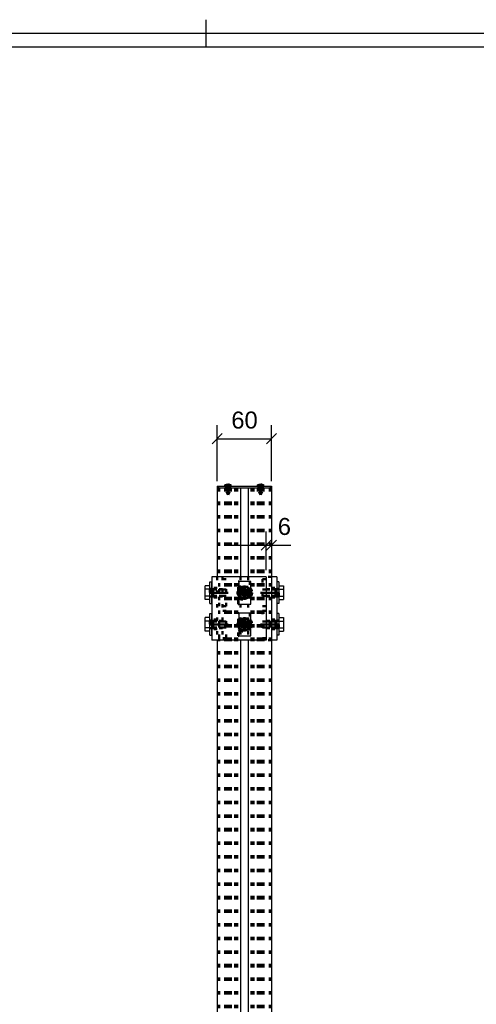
# Model space of a CAD drawing. Header units: millimetres. Extents: x -2 to 418, y -488 to -191.
# Tile 24 of 29: x 95 to 162, y -339 to -194. Entities that reach past the tile are written whole.
import ezdxf

# ---------------------------------------------------------------- set-up
doc = ezdxf.new("R2010")
doc.units = ezdxf.units.MM
doc.linetypes.add('DOT', pattern=[2, 0.5, -1.5])
doc.linetypes.add('STRICHPUNKT2', pattern=[18.5, 10, -4, 0.5, -4])
doc.layers.get('0').update_dxf_attribs({"linetype": 'CONTINUOUS'})
for name, color, linetype in [('DIM49', 4, 'CONTINUOUS'), ('LE_RED', 1, 'CONTINUOUS'), ('TXT_DIM49', 2, 'CONTINUOUS')]:
    doc.layers.add(name, color=color, linetype=linetype)
doc.layers.add('LE_ALL', color=7, linetype='CONTINUOUS', lineweight=50)
doc.styles.add('ARIAL', font='arial.ttf')

# ---------------------------------------------------------------- blocks, each defined once
blk = doc.blocks.new('DINA3_00002', base_point=(410.59, -481.11))
for p, q in [((122.59, -194.11), (122.59, -198.11)), ((4.59, -198.11), (410.59, -198.11))]:
    blk.add_line(p, q)
blk.add_lwpolyline([(2.59, -483.11), (2.59, -196.11), (412.59, -196.11)])
blk = doc.blocks.new('_ZBL0012_00001')
blk.add_blockref('DINA3_00002', (410.59, -481.11))
blk = doc.blocks.new('_D15', base_point=(126.36, -254.25))
at = {"layer": 'DIM49', "color": 1}
for p, q in [((124.28, -262), (124.28, -253.75)), ((132.28, -262), (132.28, -253.75)), ((125.03, -255), (123.53, -256.5)), ((124.28, -255.75), (132.28, -255.75)), ((131.53, -256.5), (133.03, -255))]:
    blk.add_line(p, q, dxfattribs=at)
at = {"layer": 'TXT_DIM49', "style": 'ARIAL'}
blk.add_text('60', height=2.5, dxfattribs=at).set_placement((126.36, -254.25))
blk = doc.blocks.new('Profiel 60x60_00952', base_point=(130.81, -263))
for p, q in [((127.71, -263), (124.28, -263)), ((128.85, -263), (127.71, -263)), ((132.28, -263), (128.85, -263)), ((132.28, -263), (132.28, -440.73)), ((124.28, -285.39), (124.28, -351.39))]:
    blk.add_line(p, q)
for points in [[(124.28, -263), (124.28, -276.06)], [(127.71, -263), (127.71, -276.06)], [(128.85, -263), (128.85, -276.06)], [(127.71, -285.39), (127.71, -351.39)], [(128.85, -285.39), (128.85, -351.39)]]:
    blk.add_lwpolyline(points)
at = {"layer": 'LE_ALL', "color": 3, "linetype": 'DOT'}
for p, q in [((124.55, -263), (124.55, -454.06)), ((124.55, -263), (124.55, -454.06)), ((125.48, -263), (125.48, -454.06)), ((125.63, -263), (125.63, -454.06)), ((125.68, -263), (125.68, -454.06)), ((125.75, -263), (125.75, -454.06)), ((125.85, -263), (125.85, -454.06)), ((125.88, -263), (125.88, -454.06)), ((125.96, -263), (125.96, -454.06)), ((125.97, -263), (125.97, -454.06)), ((126.01, -263), (126.01, -454.06)), ((126.05, -263), (126.05, -454.06)), ((126.13, -263), (126.13, -454.06)), ((126.29, -263), (126.29, -454.06)), ((126.95, -263), (126.95, -454.06)), ((127.21, -263), (127.21, -454.06)), ((129.35, -263), (129.35, -454.06)), ((129.61, -263), (129.61, -454.06)), ((130.27, -263), (130.27, -454.06)), ((130.43, -263), (130.43, -454.06)), ((130.51, -263), (130.51, -454.06)), ((130.55, -263), (130.55, -454.06)), ((130.59, -263), (130.59, -454.06)), ((130.6, -263), (130.6, -454.06)), ((130.68, -263), (130.68, -454.06)), ((130.7, -263), (130.7, -454.06)), ((130.81, -263), (130.81, -454.06)), ((130.88, -263), (130.88, -454.06)), ((130.93, -263), (130.93, -454.06)), ((131.08, -263), (131.08, -454.06)), ((132.01, -263), (132.01, -454.06)), ((132.01, -263), (132.01, -454.06))]:
    blk.add_line(p, q, dxfattribs=at)
for points in [[(124.28, -276.06), (124.28, -285.39)], [(127.71, -276.06), (127.71, -285.39)], [(128.85, -276.06), (128.85, -285.39)]]:
    blk.add_lwpolyline(points, dxfattribs=at)
blk.add_blockref('_D15', (126.36, -254.25))
blk = doc.blocks.new('Profiel 60x60_00951')
blk.add_blockref('Profiel 60x60_00952', (130.81, -263))
blk = doc.blocks.new('1110 Cover 60 x 60_01030', base_point=(131.01, -263))
for p, q in [((124.28, -262.73), (124.48, -262.73)), ((124.28, -262.73), (124.28, -263)), ((124.48, -263), (124.28, -263)), ((124.48, -262.73), (124.48, -263)), ((132.08, -262.73), (132.28, -262.73)), ((132.28, -263), (132.08, -263)), ((132.28, -262.73), (132.28, -263))]:
    blk.add_line(p, q)
blk.add_lwpolyline([(124.48, -262.73), (132.08, -262.73), (132.08, -263), (124.48, -263)])
at = {"layer": 'LE_ALL', "color": 3, "linetype": 'DOT'}
for p, q in [((125.55, -263), (125.55, -262.73)), ((126.21, -263), (126.21, -262.73)), ((130.35, -263), (130.35, -262.73)), ((131.01, -263), (131.01, -262.73))]:
    blk.add_line(p, q, dxfattribs=at)
blk = doc.blocks.new('_01032', base_point=(130.68, -263.16))
at = {"layer": 'LE_ALL', "color": 1, "linetype": 'STRICHPUNKT2'}
for p, q in [((125.88, -263.16), (125.88, -262.56)), ((125.88, -263.16), (125.88, -262.56)), ((130.68, -263.16), (130.68, -262.56)), ((130.68, -263.16), (130.68, -262.56))]:
    blk.add_line(p, q, dxfattribs=at)
blk = doc.blocks.new('_01031')
blk.add_blockref('_01032', (130.68, -263.16))
blk = doc.blocks.new('1110 Cover 60 x 60_01029')
for name, p in [('1110 Cover 60 x 60_01030', (131.01, -263)), ('_01031', (0, 0))]:
    blk.add_blockref(name, p)
blk = doc.blocks.new('ISO 14585-ST3.5x9.5-A2-C_01035', base_point=(125.7, -262.73))
for p, q in [((125.41, -262.53), (126.35, -262.53)), ((125.41, -262.73), (126.35, -262.73)), ((125.75, -262.41), (125.75, -262.4)), ((126, -262.41), (126, -262.4)), ((126.35, -262.73), (126.35, -262.53))]:
    blk.add_line(p, q)
blk.add_lwpolyline([(125.41, -262.73), (125.41, -262.53, -0.08518), (125.66, -262.41), (125.68, -262.41), (125.75, -262.41), (125.77, -262.41), (125.81, -262.41), (125.92, -262.4), (125.95, -262.41), (125.99, -262.41), (126, -262.4), (126.04, -262.4), (126.07, -262.41), (126.1, -262.41, -0.08518), (126.35, -262.53)], format="xyb")
at = {"layer": 'LE_ALL', "color": 3, "linetype": 'DOT'}
for p, q in [((125.66, -262.57), (125.66, -262.41)), ((125.68, -262.57), (125.68, -262.41)), ((125.7, -262.73), (126.05, -262.73)), ((125.75, -262.57), (125.75, -262.41)), ((125.75, -262.57), (125.75, -262.41)), ((125.81, -262.57), (125.81, -262.41)), ((126.05, -263.57), (125.88, -263.99)), ((125.95, -262.57), (125.95, -262.41)), ((126, -262.57), (126, -262.41)), ((126.01, -262.57), (126.01, -262.41)), ((126.01, -262.57), (126.01, -262.41)), ((126.05, -262.73), (126.05, -263.57)), ((126.07, -262.57), (126.07, -262.41)), ((126.07, -262.57), (126.1, -262.57)), ((126.1, -262.57), (126.1, -262.41))]:
    blk.add_line(p, q, dxfattribs=at)
for points in [[(125.66, -262.57), (125.68, -262.57), (125.75, -262.57), (125.81, -262.57), (125.95, -262.57), (126.01, -262.57), (126.07, -262.57)], [(125.7, -262.73), (125.7, -263.57), (125.88, -263.99)], [(125.75, -262.57), (125.75, -262.41)]]:
    blk.add_lwpolyline(points, dxfattribs=at)
blk = doc.blocks.new('GEWINDE_01037', base_point=(125.7, -262.73))
at = {"layer": 'LE_ALL', "color": 3, "linetype": 'DOT'}
for p, q in [((125.65, -263.57), (126.11, -263.57)), ((125.7, -262.73), (125.7, -263.57)), ((125.7, -263.57), (125.88, -263.99)), ((126.11, -263.57), (125.88, -264)), ((126.11, -262.73), (126.11, -263.57))]:
    blk.add_line(p, q, dxfattribs=at)
for points in [[(125.65, -262.73), (125.65, -263.57), (125.88, -264)], [(126.05, -262.73), (126.05, -263.57), (125.88, -263.99)]]:
    blk.add_lwpolyline(points, dxfattribs=at)
blk = doc.blocks.new('GEWINDE_01036')
blk.add_blockref('GEWINDE_01037', (125.7, -262.73))
blk = doc.blocks.new('ISO 14585-ST3.5x9.5-A2-C_01034')
for name, p in [('ISO 14585-ST3.5x9.5-A2-C_01035', (125.7, -262.73)), ('GEWINDE_01036', (0, 0))]:
    blk.add_blockref(name, p)
blk = doc.blocks.new('ISO 14585-ST3.5x9.5-A2-C_01039', base_point=(130.5, -262.73))
for p, q in [((130.21, -262.53), (131.15, -262.53)), ((130.21, -262.73), (131.15, -262.73)), ((130.55, -262.41), (130.55, -262.4)), ((130.8, -262.41), (130.8, -262.4)), ((131.15, -262.73), (131.15, -262.53))]:
    blk.add_line(p, q)
blk.add_lwpolyline([(130.21, -262.73), (130.21, -262.53, -0.08518), (130.46, -262.41), (130.48, -262.41), (130.55, -262.41), (130.57, -262.41), (130.61, -262.41), (130.72, -262.4), (130.75, -262.41), (130.79, -262.41), (130.8, -262.4), (130.84, -262.4), (130.87, -262.41), (130.9, -262.41, -0.08518), (131.15, -262.53)], format="xyb")
at = {"layer": 'LE_ALL', "color": 3, "linetype": 'DOT'}
for p, q in [((130.46, -262.57), (130.46, -262.41)), ((130.48, -262.57), (130.48, -262.41)), ((130.5, -262.73), (130.85, -262.73)), ((130.55, -262.57), (130.55, -262.41)), ((130.55, -262.57), (130.55, -262.41)), ((130.61, -262.57), (130.61, -262.41)), ((130.85, -263.57), (130.68, -263.99)), ((130.75, -262.57), (130.75, -262.41)), ((130.8, -262.57), (130.8, -262.41)), ((130.81, -262.57), (130.81, -262.41)), ((130.81, -262.57), (130.81, -262.41)), ((130.85, -262.73), (130.85, -263.57)), ((130.87, -262.57), (130.87, -262.41)), ((130.87, -262.57), (130.9, -262.57)), ((130.9, -262.57), (130.9, -262.41))]:
    blk.add_line(p, q, dxfattribs=at)
for points in [[(130.46, -262.57), (130.48, -262.57), (130.55, -262.57), (130.61, -262.57), (130.75, -262.57), (130.81, -262.57), (130.87, -262.57)], [(130.5, -262.73), (130.5, -263.57), (130.68, -263.99)], [(130.55, -262.57), (130.55, -262.41)]]:
    blk.add_lwpolyline(points, dxfattribs=at)
blk = doc.blocks.new('GEWINDE_01041', base_point=(130.5, -262.73))
at = {"layer": 'LE_ALL', "color": 3, "linetype": 'DOT'}
for p, q in [((130.45, -263.57), (130.91, -263.57)), ((130.5, -262.73), (130.5, -263.57)), ((130.5, -263.57), (130.68, -263.99)), ((130.91, -263.57), (130.68, -264)), ((130.91, -262.73), (130.91, -263.57))]:
    blk.add_line(p, q, dxfattribs=at)
for points in [[(130.45, -262.73), (130.45, -263.57), (130.68, -264)], [(130.85, -262.73), (130.85, -263.57), (130.68, -263.99)]]:
    blk.add_lwpolyline(points, dxfattribs=at)
blk = doc.blocks.new('GEWINDE_01040')
blk.add_blockref('GEWINDE_01041', (130.5, -262.73))
blk = doc.blocks.new('ISO 14585-ST3.5x9.5-A2-C_01038')
for name, p in [('ISO 14585-ST3.5x9.5-A2-C_01039', (130.5, -262.73)), ('GEWINDE_01040', (0, 0))]:
    blk.add_blockref(name, p)
blk = doc.blocks.new('Montage kapje_01033')
for name in ['ISO 14585-ST3.5x9.5-A2-C_01034', 'ISO 14585-ST3.5x9.5-A2-C_01038']:
    blk.add_blockref(name, (0, 0))
blk = doc.blocks.new('Afdekkapje + montage_01028')
for name in ['1110 Cover 60 x 60_01029', 'Montage kapje_01033']:
    blk.add_blockref(name, (0, 0))
blk = doc.blocks.new('_D17', base_point=(133.2, -269.9))
at = {"layer": 'DIM49', "color": 1}
for p, q in [((130.73, -272.15), (132.23, -270.65)), ((131.48, -275.06), (131.48, -269.4)), ((133.03, -270.65), (131.53, -272.15)), ((132.28, -270.82), (132.28, -273.4)), ((125.48, -271.4), (135.12, -271.4))]:
    blk.add_line(p, q, dxfattribs=at)
at = {"layer": 'TXT_DIM49', "style": 'ARIAL'}
blk.add_text('6', height=2.5, dxfattribs=at).set_placement((133.2, -269.9))
blk = doc.blocks.new('Hoeklijn 60x60x6_01046', base_point=(124.28, -276.06))
for p, q in [((123.48, -276.06), (123.48, -285.39)), ((131.48, -276.06), (123.48, -276.06)), ((131.48, -276.06), (131.48, -285.39)), ((131.48, -285.39), (123.48, -285.39))]:
    blk.add_line(p, q)
at = {"layer": 'LE_ALL', "color": 3, "linetype": 'DOT'}
for p, q in [((124.28, -276.06), (124.28, -285.39)), ((124.28, -277.69), (123.48, -277.69)), ((124.28, -279.09), (123.48, -279.09)), ((124.28, -282.36), (123.48, -282.36)), ((124.28, -283.76), (123.48, -283.76))]:
    blk.add_line(p, q, dxfattribs=at)
for centre in [(128.28, -278.39), (128.28, -283.06)]:
    blk.add_circle(centre, 0.7, dxfattribs=at)
blk.add_blockref('_D17', (133.2, -269.9))
blk = doc.blocks.new('_01048', base_point=(123.13, -283.06))
at = {"layer": 'LE_ALL', "color": 1, "linetype": 'STRICHPUNKT2'}
for p, q in [((128.28, -278.39), (128.28, -277.34)), ((128.28, -278.39), (128.28, -277.34)), ((123.13, -278.39), (124.63, -278.39)), ((123.13, -278.39), (124.63, -278.39)), ((128.28, -278.39), (127.23, -278.39)), ((128.28, -278.39), (127.23, -278.39)), ((128.28, -278.39), (129.33, -278.39)), ((128.28, -278.39), (128.28, -279.44)), ((128.28, -278.39), (129.33, -278.39)), ((128.28, -278.39), (128.28, -279.44)), ((128.28, -283.06), (128.28, -282.01)), ((128.28, -283.06), (128.28, -282.01)), ((123.13, -283.06), (124.63, -283.06)), ((123.13, -283.06), (124.63, -283.06)), ((128.28, -283.06), (127.23, -283.06)), ((128.28, -283.06), (127.23, -283.06)), ((128.28, -283.06), (129.33, -283.06)), ((128.28, -283.06), (128.28, -284.11)), ((128.28, -283.06), (128.28, -284.11)), ((128.28, -283.06), (129.33, -283.06))]:
    blk.add_line(p, q, dxfattribs=at)
blk = doc.blocks.new('_01047')
blk.add_blockref('_01048', (123.13, -283.06))
blk = doc.blocks.new('Hoeklijn 60x60x6_01045')
for name, p in [('Hoeklijn 60x60x6_01046', (124.28, -276.06)), ('_01047', (0, 0))]:
    blk.add_blockref(name, p)
blk = doc.blocks.new('1011-2 Moerblok M8 SMALL_01051', base_point=(127.83, -278.53))
blk.add_lwpolyline([(129.21, -280.06), (129.21, -276.73), (127.48, -276.73), (127.48, -280.06)], close=True)
at = {"layer": 'LE_RED'}
blk.add_lwpolyline([(127.83, -278.53, 0.876436), (128.88, -278.39, 0.493526), (128.21, -277.88)], format="xyb", dxfattribs=at)
blk = doc.blocks.new('DIN 13-M8_01053', base_point=(127.89, -278.39))
blk.add_circle((128.35, -278.39), 0.453)
at = {"layer": 'LE_RED'}
for start, end in [(0, 105.0701), (-164.9299, 0)]:
    blk.add_arc((128.35, -278.39), 0.533, start, end, dxfattribs=at)
blk = doc.blocks.new('DIN 13-M8_01052')
blk.add_blockref('DIN 13-M8_01053', (127.89, -278.39))
blk = doc.blocks.new('_01055', base_point=(128.35, -278.39))
at = {"layer": 'LE_ALL', "color": 1, "linetype": 'STRICHPUNKT2'}
for q in [(128.35, -277.59), (128.35, -277.59), (127.55, -278.39), (127.55, -278.39), (128.35, -279.19), (129.15, -278.39), (128.35, -279.19), (129.15, -278.39)]:
    blk.add_line((128.35, -278.39), q, dxfattribs=at)
blk = doc.blocks.new('_01054')
blk.add_blockref('_01055', (128.35, -278.39))
blk = doc.blocks.new('1011-2 Moerblok M8 SMALL_01050')
for name, p in [('1011-2 Moerblok M8 SMALL_01051', (127.83, -278.53)), ('_01054', (0, 0)), ('DIN 13-M8_01052', (0, 0))]:
    blk.add_blockref(name, p)
blk = doc.blocks.new('Sluitring (DIN 125)-M8_01057', base_point=(127.79, -278.39))
at = {"layer": 'LE_ALL', "color": 3, "linetype": 'DOT'}
for radius in [1.07, 0.56]:
    blk.add_circle((128.35, -278.39), radius, dxfattribs=at)
blk = doc.blocks.new('Sluitring (DIN 125)-M8_01056')
blk.add_blockref('Sluitring (DIN 125)-M8_01057', (127.79, -278.39))
blk = doc.blocks.new('Zeskant tapbout-M8x16 (DIN 933)_01059', base_point=(128.35, -279.26))
at = {"layer": 'LE_ALL', "color": 3, "linetype": 'DOT'}
blk.add_lwpolyline([(128.85, -279.26), (129.35, -278.39), (128.85, -277.53), (127.85, -277.53), (127.34, -278.39), (127.85, -279.26)], close=True, dxfattribs=at)
blk.add_circle((128.35, -278.39), 0.453, dxfattribs=at)
for start, end in [(150, -150), (90, 150), (30, 90), (-30, 30), (-150, -90), (-90, -30)]:
    blk.add_arc((128.35, -278.39), 0.867, start, end, dxfattribs=at)
blk = doc.blocks.new('GEWINDE_01061', base_point=(127.83, -278.53))
blk.add_lwpolyline([(127.83, -278.53, -0.06585), (127.81, -278.39, -0.339113), (128.21, -277.88)], format="xyb")
blk = doc.blocks.new('GEWINDE_01060')
blk.add_blockref('GEWINDE_01061', (127.83, -278.53))
blk = doc.blocks.new('Zeskant tapbout-M8x16 (DIN 933)_01058')
for name, p in [('Zeskant tapbout-M8x16 (DIN 933)_01059', (128.35, -279.26)), ('GEWINDE_01060', (0, 0))]:
    blk.add_blockref(name, p)
blk = doc.blocks.new('Montage scherm_01049')
for name in ['Sluitring (DIN 125)-M8_01056', 'Zeskant tapbout-M8x16 (DIN 933)_01058', '1011-2 Moerblok M8 SMALL_01050']:
    blk.add_blockref(name, (0, 0))
blk = doc.blocks.new('1011-2 Moerblok M8 SMALL_01064', base_point=(127.83, -283.2))
blk.add_lwpolyline([(129.21, -284.73), (129.21, -281.39), (127.48, -281.39), (127.48, -284.73)], close=True)
at = {"layer": 'LE_RED'}
blk.add_lwpolyline([(127.83, -283.2, 0.876436), (128.88, -283.06, 0.493526), (128.21, -282.54)], format="xyb", dxfattribs=at)
blk = doc.blocks.new('DIN 13-M8_01066', base_point=(127.89, -283.06))
blk.add_circle((128.35, -283.06), 0.453)
at = {"layer": 'LE_RED'}
for start, end in [(-164.9299, 0), (0, 105.0701)]:
    blk.add_arc((128.35, -283.06), 0.533, start, end, dxfattribs=at)
blk = doc.blocks.new('DIN 13-M8_01065')
blk.add_blockref('DIN 13-M8_01066', (127.89, -283.06))
blk = doc.blocks.new('_01068', base_point=(128.35, -283.06))
at = {"layer": 'LE_ALL', "color": 1, "linetype": 'STRICHPUNKT2'}
for q in [(128.35, -282.26), (128.35, -282.26), (127.55, -283.06), (127.55, -283.06), (128.35, -283.86), (129.15, -283.06), (128.35, -283.86), (129.15, -283.06)]:
    blk.add_line((128.35, -283.06), q, dxfattribs=at)
blk = doc.blocks.new('_01067')
blk.add_blockref('_01068', (128.35, -283.06))
blk = doc.blocks.new('1011-2 Moerblok M8 SMALL_01063')
for name, p in [('1011-2 Moerblok M8 SMALL_01064', (127.83, -283.2)), ('_01067', (0, 0)), ('DIN 13-M8_01065', (0, 0))]:
    blk.add_blockref(name, p)
blk = doc.blocks.new('Sluitring (DIN 125)-M8_01070', base_point=(127.79, -283.06))
at = {"layer": 'LE_ALL', "color": 3, "linetype": 'DOT'}
for radius in [1.07, 0.56]:
    blk.add_circle((128.35, -283.06), radius, dxfattribs=at)
blk = doc.blocks.new('Sluitring (DIN 125)-M8_01069')
blk.add_blockref('Sluitring (DIN 125)-M8_01070', (127.79, -283.06))
blk = doc.blocks.new('Zeskant tapbout-M8x16 (DIN 933)_01072', base_point=(128.35, -283.93))
at = {"layer": 'LE_ALL', "color": 3, "linetype": 'DOT'}
blk.add_lwpolyline([(128.85, -283.93), (129.35, -283.06), (128.85, -282.19), (127.85, -282.19), (127.34, -283.06), (127.85, -283.93)], close=True, dxfattribs=at)
blk.add_circle((128.35, -283.06), 0.453, dxfattribs=at)
for start, end in [(90, 150), (30, 90), (150, -150), (-150, -90), (-90, -30), (-30, 30)]:
    blk.add_arc((128.35, -283.06), 0.867, start, end, dxfattribs=at)
blk = doc.blocks.new('GEWINDE_01074', base_point=(127.83, -283.2))
blk.add_lwpolyline([(127.83, -283.2, -0.06585), (127.81, -283.06, -0.339113), (128.21, -282.54)], format="xyb")
blk = doc.blocks.new('GEWINDE_01073')
blk.add_blockref('GEWINDE_01074', (127.83, -283.2))
blk = doc.blocks.new('Zeskant tapbout-M8x16 (DIN 933)_01071')
for name, p in [('Zeskant tapbout-M8x16 (DIN 933)_01072', (128.35, -283.93)), ('GEWINDE_01073', (0, 0))]:
    blk.add_blockref(name, p)
blk = doc.blocks.new('Montage scherm_01062')
for name in ['Sluitring (DIN 125)-M8_01069', 'Zeskant tapbout-M8x16 (DIN 933)_01071', '1011-2 Moerblok M8 SMALL_01063']:
    blk.add_blockref(name, (0, 0))
blk = doc.blocks.new('1011 Moerblok M8_01077', base_point=(124.55, -283.59))
at = {"layer": 'LE_ALL', "color": 3, "linetype": 'DOT'}
for p, q in [((124.55, -285.06), (124.55, -281.06)), ((124.55, -282.53), (125.61, -282.53)), ((124.55, -283.59), (125.61, -283.59)), ((125.61, -285.06), (124.55, -285.06))]:
    blk.add_line(p, q, dxfattribs=at)
blk.add_lwpolyline([(125.61, -285.06), (125.61, -281.06), (124.55, -281.06)], dxfattribs=at)
blk = doc.blocks.new('DIN 13-M8_01079', base_point=(124.55, -282.61))
at = {"layer": 'LE_ALL', "color": 3, "linetype": 'DOT'}
for p, q in [((124.55, -282.53), (125.61, -282.53)), ((124.55, -282.61), (125.61, -282.61)), ((124.55, -283.51), (125.61, -283.51)), ((124.55, -283.59), (125.61, -283.59))]:
    blk.add_line(p, q, dxfattribs=at)
blk = doc.blocks.new('DIN 13-M8_01078')
blk.add_blockref('DIN 13-M8_01079', (124.55, -282.61))
blk = doc.blocks.new('_01081', base_point=(124.28, -283.06))
at = {"layer": 'LE_ALL', "color": 1, "linetype": 'STRICHPUNKT2'}
blk.add_line((124.28, -283.06), (125.88, -283.06), dxfattribs=at)
blk = doc.blocks.new('_01080')
blk.add_blockref('_01081', (124.28, -283.06))
blk = doc.blocks.new('1011 Moerblok M8_01076')
for name, p in [('1011 Moerblok M8_01077', (124.55, -283.59)), ('_01080', (0, 0)), ('DIN 13-M8_01078', (0, 0))]:
    blk.add_blockref(name, p)
blk = doc.blocks.new('Carrosseriering M8 (ISO 7093 _ DIN 9021)_01083', base_point=(123.48, -283.62))
for p, q in [((123.21, -281.46), (123.48, -281.46)), ((123.21, -284.66), (123.21, -281.46)), ((123.48, -284.66), (123.48, -281.46)), ((123.21, -284.66), (123.48, -284.66))]:
    blk.add_line(p, q)
at = {"layer": 'LE_ALL', "color": 3, "linetype": 'DOT'}
for p, q in [((123.48, -282.5), (123.21, -282.5)), ((123.48, -283.62), (123.21, -283.62))]:
    blk.add_line(p, q, dxfattribs=at)
blk = doc.blocks.new('Carrosseriering M8 (ISO 7093 _ DIN 9021)_01082')
blk.add_blockref('Carrosseriering M8 (ISO 7093 _ DIN 9021)_01083', (123.48, -283.62))
blk = doc.blocks.new('Zeskant tapbout-M8x18 (DIN 933)_01085', base_point=(123.71, -283.51))
for p, q in [((123.21, -282.06), (122.51, -282.06)), ((123.21, -282.56), (123.21, -282.06)), ((123.21, -283.56), (122.51, -283.56)), ((122.51, -284.06), (122.51, -283.56)), ((123.21, -284.06), (122.51, -284.06))]:
    blk.add_line(p, q)
for points in [[(122.51, -283.56), (122.51, -282.56), (122.51, -282.06)], [(123.21, -284.06), (123.21, -283.56), (123.21, -282.56), (122.51, -282.56)]]:
    blk.add_lwpolyline(points)
at = {"layer": 'LE_ALL', "color": 3, "linetype": 'DOT'}
for p, q in [((123.21, -282.53), (123.21, -283.59)), ((123.48, -282.53), (123.21, -282.53)), ((123.48, -283.59), (123.21, -283.59)), ((123.71, -282.53), (123.48, -282.53)), ((123.71, -283.59), (123.48, -283.59)), ((123.71, -282.53), (123.71, -283.59)), ((123.71, -283.51), (123.71, -282.61)), ((125.61, -282.61), (123.71, -282.61)), ((125.61, -283.51), (123.71, -283.51))]:
    blk.add_line(p, q, dxfattribs=at)
blk = doc.blocks.new('GEWINDE_01087', base_point=(123.71, -283.51))
at = {"layer": 'LE_ALL', "color": 3, "linetype": 'DOT'}
for p, q in [((123.71, -282.61), (125.61, -282.61)), ((123.71, -283.51), (125.61, -283.51)), ((123.71, -283.59), (125.61, -283.59))]:
    blk.add_line(p, q, dxfattribs=at)
blk.add_lwpolyline([(123.71, -283.59), (123.71, -282.53), (125.61, -282.53)], dxfattribs=at)
blk = doc.blocks.new('GEWINDE_01086')
blk.add_blockref('GEWINDE_01087', (123.71, -283.51))
blk = doc.blocks.new('Zeskant tapbout-M8x18 (DIN 933)_01084')
for name, p in [('Zeskant tapbout-M8x18 (DIN 933)_01085', (123.71, -283.51)), ('GEWINDE_01086', (0, 0))]:
    blk.add_blockref(name, p)
blk = doc.blocks.new('Montage baluster_01075')
for name in ['Zeskant tapbout-M8x18 (DIN 933)_01084', 'Carrosseriering M8 (ISO 7093 _ DIN 9021)_01082', '1011 Moerblok M8_01076']:
    blk.add_blockref(name, (0, 0))
blk = doc.blocks.new('1011 Moerblok M8_01090', base_point=(124.55, -278.93))
at = {"layer": 'LE_ALL', "color": 3, "linetype": 'DOT'}
for p, q in [((124.55, -280.39), (124.55, -276.39)), ((124.55, -277.86), (125.61, -277.86)), ((124.55, -278.93), (125.61, -278.93)), ((125.61, -280.39), (124.55, -280.39))]:
    blk.add_line(p, q, dxfattribs=at)
blk.add_lwpolyline([(125.61, -280.39), (125.61, -276.39), (124.55, -276.39)], dxfattribs=at)
blk = doc.blocks.new('DIN 13-M8_01092', base_point=(124.55, -277.94))
at = {"layer": 'LE_ALL', "color": 3, "linetype": 'DOT'}
for p, q in [((124.55, -277.86), (125.61, -277.86)), ((124.55, -277.94), (125.61, -277.94)), ((124.55, -278.85), (125.61, -278.85)), ((124.55, -278.93), (125.61, -278.93))]:
    blk.add_line(p, q, dxfattribs=at)
blk = doc.blocks.new('DIN 13-M8_01091')
blk.add_blockref('DIN 13-M8_01092', (124.55, -277.94))
blk = doc.blocks.new('_01094', base_point=(124.28, -278.39))
at = {"layer": 'LE_ALL', "color": 1, "linetype": 'STRICHPUNKT2'}
blk.add_line((124.28, -278.39), (125.88, -278.39), dxfattribs=at)
blk = doc.blocks.new('_01093')
blk.add_blockref('_01094', (124.28, -278.39))
blk = doc.blocks.new('1011 Moerblok M8_01089')
for name, p in [('1011 Moerblok M8_01090', (124.55, -278.93)), ('DIN 13-M8_01091', (0, 0)), ('_01093', (0, 0))]:
    blk.add_blockref(name, p)
blk = doc.blocks.new('Carrosseriering M8 (ISO 7093 _ DIN 9021)_01096', base_point=(123.48, -278.95))
for p, q in [((123.21, -276.79), (123.48, -276.79)), ((123.21, -279.99), (123.21, -276.79)), ((123.48, -279.99), (123.48, -276.79)), ((123.21, -279.99), (123.48, -279.99))]:
    blk.add_line(p, q)
at = {"layer": 'LE_ALL', "color": 3, "linetype": 'DOT'}
for p, q in [((123.48, -277.83), (123.21, -277.83)), ((123.48, -278.95), (123.21, -278.95))]:
    blk.add_line(p, q, dxfattribs=at)
blk = doc.blocks.new('Carrosseriering M8 (ISO 7093 _ DIN 9021)_01095')
blk.add_blockref('Carrosseriering M8 (ISO 7093 _ DIN 9021)_01096', (123.48, -278.95))
blk = doc.blocks.new('Zeskant tapbout-M8x18 (DIN 933)_01098', base_point=(123.71, -278.85))
for p, q in [((123.21, -277.39), (122.51, -277.39)), ((123.21, -277.89), (123.21, -277.39)), ((123.21, -278.89), (122.51, -278.89)), ((122.51, -279.39), (122.51, -278.89)), ((123.21, -279.39), (122.51, -279.39))]:
    blk.add_line(p, q)
for points in [[(122.51, -278.89), (122.51, -277.89), (122.51, -277.39)], [(123.21, -279.39), (123.21, -278.89), (123.21, -277.89), (122.51, -277.89)]]:
    blk.add_lwpolyline(points)
at = {"layer": 'LE_ALL', "color": 3, "linetype": 'DOT'}
for p, q in [((123.21, -277.86), (123.21, -278.93)), ((123.48, -277.86), (123.21, -277.86)), ((123.71, -277.86), (123.48, -277.86)), ((123.71, -277.86), (123.71, -278.93)), ((123.71, -278.85), (123.71, -277.94)), ((125.61, -277.94), (123.71, -277.94)), ((123.48, -278.93), (123.21, -278.93)), ((123.71, -278.93), (123.48, -278.93)), ((125.61, -278.85), (123.71, -278.85))]:
    blk.add_line(p, q, dxfattribs=at)
blk = doc.blocks.new('GEWINDE_01100', base_point=(123.71, -278.85))
at = {"layer": 'LE_ALL', "color": 3, "linetype": 'DOT'}
for p, q in [((123.71, -277.94), (125.61, -277.94)), ((123.71, -278.85), (125.61, -278.85)), ((123.71, -278.93), (125.61, -278.93))]:
    blk.add_line(p, q, dxfattribs=at)
blk.add_lwpolyline([(123.71, -278.93), (123.71, -277.86), (125.61, -277.86)], dxfattribs=at)
blk = doc.blocks.new('GEWINDE_01099')
blk.add_blockref('GEWINDE_01100', (123.71, -278.85))
blk = doc.blocks.new('Zeskant tapbout-M8x18 (DIN 933)_01097')
for name, p in [('Zeskant tapbout-M8x18 (DIN 933)_01098', (123.71, -278.85)), ('GEWINDE_01099', (0, 0))]:
    blk.add_blockref(name, p)
blk = doc.blocks.new('Montage baluster_01088')
for name in ['1011 Moerblok M8_01089', 'Zeskant tapbout-M8x18 (DIN 933)_01097', 'Carrosseriering M8 (ISO 7093 _ DIN 9021)_01095']:
    blk.add_blockref(name, (0, 0))
blk = doc.blocks.new('Bevestigingshoeklijn_01043')
for name in ['Hoeklijn 60x60x6_01045', 'Montage baluster_01088', 'Montage scherm_01049', 'Montage baluster_01075', 'Montage scherm_01062']:
    blk.add_blockref(name, (0, 0))
blk = doc.blocks.new('Hoeklijn 60x60x6_01217', base_point=(132.28, -282.36))
for p, q in [((132.28, -276.06), (132.28, -285.39)), ((133.08, -276.06), (132.28, -276.06)), ((133.08, -276.06), (133.08, -285.39)), ((133.08, -285.39), (132.28, -285.39))]:
    blk.add_line(p, q)
at = {"layer": 'LE_ALL', "color": 3, "linetype": 'DOT'}
for p, q in [((125.08, -276.06), (125.08, -285.39)), ((132.28, -276.06), (131.48, -276.06)), ((132.28, -277.69), (133.08, -277.69)), ((132.28, -279.09), (133.08, -279.09)), ((132.28, -282.36), (133.08, -282.36)), ((132.28, -283.76), (133.08, -283.76)), ((132.28, -285.39), (131.48, -285.39))]:
    blk.add_line(p, q, dxfattribs=at)
blk = doc.blocks.new('_01219', base_point=(133.43, -283.06))
at = {"layer": 'LE_ALL', "color": 1, "linetype": 'STRICHPUNKT2'}
for p, q in [((128.28, -278.39), (128.28, -277.34)), ((128.28, -278.39), (128.28, -277.34)), ((128.28, -278.39), (127.23, -278.39)), ((128.28, -278.39), (127.23, -278.39)), ((128.28, -278.39), (129.33, -278.39)), ((128.28, -278.39), (128.28, -279.44)), ((128.28, -278.39), (129.33, -278.39)), ((128.28, -278.39), (128.28, -279.44)), ((133.43, -278.39), (131.93, -278.39)), ((133.43, -278.39), (131.93, -278.39)), ((128.28, -283.06), (128.28, -282.01)), ((128.28, -283.06), (128.28, -282.01)), ((128.28, -283.06), (127.23, -283.06)), ((128.28, -283.06), (127.23, -283.06)), ((128.28, -283.06), (129.33, -283.06)), ((128.28, -283.06), (128.28, -284.11)), ((128.28, -283.06), (128.28, -284.11)), ((128.28, -283.06), (129.33, -283.06)), ((133.43, -283.06), (131.93, -283.06)), ((133.43, -283.06), (131.93, -283.06))]:
    blk.add_line(p, q, dxfattribs=at)
blk = doc.blocks.new('_01218')
blk.add_blockref('_01219', (133.43, -283.06))
blk = doc.blocks.new('Hoeklijn 60x60x6_01216')
for name, p in [('Hoeklijn 60x60x6_01217', (132.28, -282.36)), ('_01218', (0, 0))]:
    blk.add_blockref(name, p)
blk = doc.blocks.new('1011-2 Moerblok M8 SMALL_01222', base_point=(127.48, -280.06))
at = {"layer": 'LE_ALL', "color": 3, "linetype": 'DOT'}
blk.add_line((129.08, -276.73), (129.08, -280.06), dxfattribs=at)
blk.add_lwpolyline([(127.48, -280.06), (127.35, -280.06), (127.35, -276.73), (127.48, -276.73)], dxfattribs=at)
blk = doc.blocks.new('_01224', base_point=(128.21, -278.39))
at = {"layer": 'LE_ALL', "color": 1, "linetype": 'STRICHPUNKT2'}
for q in [(128.21, -277.59), (128.21, -277.59), (127.41, -278.39), (127.41, -278.39), (128.21, -279.19), (129.01, -278.39), (128.21, -279.19), (129.01, -278.39)]:
    blk.add_line((128.21, -278.39), q, dxfattribs=at)
blk = doc.blocks.new('_01223')
blk.add_blockref('_01224', (128.21, -278.39))
blk = doc.blocks.new('1011-2 Moerblok M8 SMALL_01221')
for name, p in [('1011-2 Moerblok M8 SMALL_01222', (127.48, -280.06)), ('_01223', (0, 0))]:
    blk.add_blockref(name, p)
blk = doc.blocks.new('Sluitring (DIN 125)-M8_01226', base_point=(128.77, -278.39))
at = {"layer": 'LE_ALL', "color": 3, "linetype": 'DOT'}
for radius in [1.07, 0.56]:
    blk.add_circle((128.21, -278.39), radius, dxfattribs=at)
blk = doc.blocks.new('Sluitring (DIN 125)-M8_01225')
blk.add_blockref('Sluitring (DIN 125)-M8_01226', (128.77, -278.39))
blk = doc.blocks.new('Zeskant tapbout-M8x16 (DIN 933)_01228', base_point=(128.21, -278.85))
at = {"layer": 'LE_ALL', "color": 3, "linetype": 'DOT'}
for p, q in [((127.46, -277.96), (127.21, -278.39)), ((127.71, -277.53), (127.46, -277.96)), ((127.85, -277.53), (127.71, -277.53)), ((128.96, -277.96), (128.71, -277.53)), ((129.21, -278.39), (128.96, -277.96)), ((127.21, -278.39), (127.46, -278.83)), ((128.71, -279.26), (128.96, -278.83)), ((128.96, -278.83), (129.21, -278.39))]:
    blk.add_line(p, q, dxfattribs=at)
blk.add_lwpolyline([(128.21, -279.26, -0.267949), (127.46, -278.83), (127.71, -279.26), (127.85, -279.26)], format="xyb", dxfattribs=at)
for radius in [0.533, 0.453]:
    blk.add_circle((128.21, -278.39), radius, dxfattribs=at)
for start, end in [(150, -150), (90, 150), (30, 90), (-30, 30), (-90, -30)]:
    blk.add_arc((128.21, -278.39), 0.867, start, end, dxfattribs=at)
blk = doc.blocks.new('GEWINDE_01230', base_point=(128.67, -278.39))
at = {"layer": 'LE_ALL', "color": 3, "linetype": 'DOT'}
for start, end in [(0, 105.0701), (-164.9299, 0)]:
    blk.add_arc((128.21, -278.39), 0.453, start, end, dxfattribs=at)
blk = doc.blocks.new('GEWINDE_01229')
blk.add_blockref('GEWINDE_01230', (128.67, -278.39))
blk = doc.blocks.new('Zeskant tapbout-M8x16 (DIN 933)_01227')
for name, p in [('Zeskant tapbout-M8x16 (DIN 933)_01228', (128.21, -278.85)), ('GEWINDE_01229', (0, 0))]:
    blk.add_blockref(name, p)
blk = doc.blocks.new('Montage scherm_01220')
for name in ['Sluitring (DIN 125)-M8_01225', 'Zeskant tapbout-M8x16 (DIN 933)_01227', '1011-2 Moerblok M8 SMALL_01221']:
    blk.add_blockref(name, (0, 0))
blk = doc.blocks.new('1011-2 Moerblok M8 SMALL_01233', base_point=(127.48, -284.73))
at = {"layer": 'LE_ALL', "color": 3, "linetype": 'DOT'}
blk.add_line((129.08, -281.39), (129.08, -284.73), dxfattribs=at)
blk.add_lwpolyline([(127.48, -284.73), (127.35, -284.73), (127.35, -281.39), (127.48, -281.39)], dxfattribs=at)
blk = doc.blocks.new('_01235', base_point=(128.21, -283.06))
at = {"layer": 'LE_ALL', "color": 1, "linetype": 'STRICHPUNKT2'}
for q in [(128.21, -282.26), (128.21, -282.26), (127.41, -283.06), (127.41, -283.06), (128.21, -283.86), (129.01, -283.06), (128.21, -283.86), (129.01, -283.06)]:
    blk.add_line((128.21, -283.06), q, dxfattribs=at)
blk = doc.blocks.new('_01234')
blk.add_blockref('_01235', (128.21, -283.06))
blk = doc.blocks.new('1011-2 Moerblok M8 SMALL_01232')
for name, p in [('1011-2 Moerblok M8 SMALL_01233', (127.48, -284.73)), ('_01234', (0, 0))]:
    blk.add_blockref(name, p)
blk = doc.blocks.new('Sluitring (DIN 125)-M8_01237', base_point=(128.77, -283.06))
at = {"layer": 'LE_ALL', "color": 3, "linetype": 'DOT'}
for radius in [1.07, 0.56]:
    blk.add_circle((128.21, -283.06), radius, dxfattribs=at)
blk = doc.blocks.new('Sluitring (DIN 125)-M8_01236')
blk.add_blockref('Sluitring (DIN 125)-M8_01237', (128.77, -283.06))
blk = doc.blocks.new('Zeskant tapbout-M8x16 (DIN 933)_01239', base_point=(128.21, -283.51))
at = {"layer": 'LE_ALL', "color": 3, "linetype": 'DOT'}
for p, q in [((127.71, -282.19), (127.46, -282.63)), ((127.85, -282.19), (127.71, -282.19)), ((128.96, -282.63), (128.71, -282.19)), ((127.46, -282.63), (127.21, -283.06)), ((127.21, -283.06), (127.46, -283.49)), ((128.71, -283.93), (128.96, -283.49)), ((129.21, -283.06), (128.96, -282.63)), ((128.96, -283.49), (129.21, -283.06))]:
    blk.add_line(p, q, dxfattribs=at)
blk.add_lwpolyline([(128.21, -283.93, -0.267949), (127.46, -283.49), (127.71, -283.93), (127.85, -283.93)], format="xyb", dxfattribs=at)
for radius in [0.533, 0.453]:
    blk.add_circle((128.21, -283.06), radius, dxfattribs=at)
for start, end in [(90, 150), (30, 90), (150, -150), (-90, -30), (-30, 30)]:
    blk.add_arc((128.21, -283.06), 0.867, start, end, dxfattribs=at)
blk = doc.blocks.new('GEWINDE_01241', base_point=(128.67, -283.06))
at = {"layer": 'LE_ALL', "color": 3, "linetype": 'DOT'}
for start, end in [(-164.9299, 0), (0, 105.0701)]:
    blk.add_arc((128.21, -283.06), 0.453, start, end, dxfattribs=at)
blk = doc.blocks.new('GEWINDE_01240')
blk.add_blockref('GEWINDE_01241', (128.67, -283.06))
blk = doc.blocks.new('Zeskant tapbout-M8x16 (DIN 933)_01238')
for name, p in [('Zeskant tapbout-M8x16 (DIN 933)_01239', (128.21, -283.51)), ('GEWINDE_01240', (0, 0))]:
    blk.add_blockref(name, p)
blk = doc.blocks.new('Montage scherm_01231')
for name in ['Sluitring (DIN 125)-M8_01236', 'Zeskant tapbout-M8x16 (DIN 933)_01238', '1011-2 Moerblok M8 SMALL_01232']:
    blk.add_blockref(name, (0, 0))
blk = doc.blocks.new('1011 Moerblok M8_01244', base_point=(132.01, -282.53))
at = {"layer": 'LE_ALL', "color": 3, "linetype": 'DOT'}
for p, q in [((130.95, -281.06), (132.01, -281.06)), ((132.01, -282.53), (130.95, -282.53)), ((132.01, -283.59), (130.95, -283.59))]:
    blk.add_line(p, q, dxfattribs=at)
blk.add_lwpolyline([(130.95, -281.06), (130.95, -285.06), (132.01, -285.06)], dxfattribs=at)
blk = doc.blocks.new('DIN 13-M8_01246', base_point=(132.01, -283.51))
at = {"layer": 'LE_ALL', "color": 3, "linetype": 'DOT'}
for p, q in [((132.01, -282.53), (130.95, -282.53)), ((132.01, -282.61), (130.95, -282.61)), ((132.01, -283.51), (130.95, -283.51))]:
    blk.add_line(p, q, dxfattribs=at)
blk.add_lwpolyline([(132.01, -282.53), (132.01, -283.59), (130.95, -283.59)], dxfattribs=at)
blk = doc.blocks.new('DIN 13-M8_01245')
blk.add_blockref('DIN 13-M8_01246', (132.01, -283.51))
blk = doc.blocks.new('_01248', base_point=(132.28, -283.06))
at = {"layer": 'LE_ALL', "color": 1, "linetype": 'STRICHPUNKT2'}
blk.add_line((132.28, -283.06), (130.68, -283.06), dxfattribs=at)
blk = doc.blocks.new('_01247')
blk.add_blockref('_01248', (132.28, -283.06))
blk = doc.blocks.new('1011 Moerblok M8_01243')
for name, p in [('1011 Moerblok M8_01244', (132.01, -282.53)), ('_01247', (0, 0)), ('DIN 13-M8_01245', (0, 0))]:
    blk.add_blockref(name, p)
blk = doc.blocks.new('Carrosseriering M8 (ISO 7093 _ DIN 9021)_01250', base_point=(133.08, -282.5))
for p, q in [((133.08, -281.46), (133.08, -284.66)), ((133.35, -281.46), (133.08, -281.46)), ((133.35, -281.46), (133.35, -284.66)), ((133.35, -284.66), (133.08, -284.66))]:
    blk.add_line(p, q)
at = {"layer": 'LE_ALL', "color": 3, "linetype": 'DOT'}
for p, q in [((133.08, -282.5), (133.35, -282.5)), ((133.08, -283.62), (133.35, -283.62))]:
    blk.add_line(p, q, dxfattribs=at)
blk = doc.blocks.new('Carrosseriering M8 (ISO 7093 _ DIN 9021)_01249')
blk.add_blockref('Carrosseriering M8 (ISO 7093 _ DIN 9021)_01250', (133.08, -282.5))
blk = doc.blocks.new('Zeskant tapbout-M8x18 (DIN 933)_01252', base_point=(132.85, -282.61))
for p, q in [((133.35, -282.06), (134.05, -282.06)), ((134.05, -282.06), (134.05, -282.56)), ((133.35, -282.56), (134.05, -282.56)), ((133.35, -283.56), (133.35, -284.06)), ((133.35, -284.06), (134.05, -284.06))]:
    blk.add_line(p, q)
for points in [[(133.35, -282.06), (133.35, -282.56), (133.35, -283.56), (134.05, -283.56)], [(134.05, -282.56), (134.05, -283.56), (134.05, -284.06)]]:
    blk.add_lwpolyline(points)
at = {"layer": 'LE_ALL', "color": 3, "linetype": 'DOT'}
for p, q in [((130.95, -282.61), (132.85, -282.61)), ((130.95, -283.51), (132.85, -283.51)), ((132.85, -283.59), (132.85, -282.53)), ((132.85, -282.53), (133.08, -282.53)), ((132.85, -282.61), (132.85, -283.51)), ((132.85, -283.59), (133.08, -283.59)), ((133.08, -282.53), (133.35, -282.53)), ((133.08, -283.59), (133.35, -283.59)), ((133.35, -283.59), (133.35, -282.53))]:
    blk.add_line(p, q, dxfattribs=at)
blk = doc.blocks.new('GEWINDE_01254', base_point=(132.85, -282.61))
at = {"layer": 'LE_ALL', "color": 3, "linetype": 'DOT'}
for p, q in [((132.85, -282.53), (130.95, -282.53)), ((132.85, -282.61), (130.95, -282.61)), ((132.85, -283.51), (130.95, -283.51))]:
    blk.add_line(p, q, dxfattribs=at)
blk.add_lwpolyline([(132.85, -282.53), (132.85, -283.59), (130.95, -283.59)], dxfattribs=at)
blk = doc.blocks.new('GEWINDE_01253')
blk.add_blockref('GEWINDE_01254', (132.85, -282.61))
blk = doc.blocks.new('Zeskant tapbout-M8x18 (DIN 933)_01251')
for name, p in [('Zeskant tapbout-M8x18 (DIN 933)_01252', (132.85, -282.61)), ('GEWINDE_01253', (0, 0))]:
    blk.add_blockref(name, p)
blk = doc.blocks.new('Montage baluster_01242')
for name in ['1011 Moerblok M8_01243', 'Zeskant tapbout-M8x18 (DIN 933)_01251', 'Carrosseriering M8 (ISO 7093 _ DIN 9021)_01249']:
    blk.add_blockref(name, (0, 0))
blk = doc.blocks.new('1011 Moerblok M8_01257', base_point=(132.01, -277.86))
at = {"layer": 'LE_ALL', "color": 3, "linetype": 'DOT'}
for p, q in [((130.95, -276.39), (132.01, -276.39)), ((132.01, -277.86), (130.95, -277.86)), ((132.01, -278.93), (130.95, -278.93))]:
    blk.add_line(p, q, dxfattribs=at)
blk.add_lwpolyline([(130.95, -276.39), (130.95, -280.39), (132.01, -280.39)], dxfattribs=at)
blk = doc.blocks.new('DIN 13-M8_01259', base_point=(132.01, -278.85))
at = {"layer": 'LE_ALL', "color": 3, "linetype": 'DOT'}
for p, q in [((132.01, -277.86), (130.95, -277.86)), ((132.01, -277.94), (130.95, -277.94)), ((132.01, -278.85), (130.95, -278.85)), ((132.01, -278.93), (130.95, -278.93))]:
    blk.add_line(p, q, dxfattribs=at)
blk = doc.blocks.new('DIN 13-M8_01258')
blk.add_blockref('DIN 13-M8_01259', (132.01, -278.85))
blk = doc.blocks.new('_01261', base_point=(132.28, -278.39))
at = {"layer": 'LE_ALL', "color": 1, "linetype": 'STRICHPUNKT2'}
blk.add_line((132.28, -278.39), (130.68, -278.39), dxfattribs=at)
blk = doc.blocks.new('_01260')
blk.add_blockref('_01261', (132.28, -278.39))
blk = doc.blocks.new('1011 Moerblok M8_01256')
for name, p in [('1011 Moerblok M8_01257', (132.01, -277.86)), ('DIN 13-M8_01258', (0, 0)), ('_01260', (0, 0))]:
    blk.add_blockref(name, p)
blk = doc.blocks.new('Carrosseriering M8 (ISO 7093 _ DIN 9021)_01263', base_point=(133.08, -277.83))
for p, q in [((133.08, -276.79), (133.08, -279.99)), ((133.35, -276.79), (133.08, -276.79)), ((133.35, -276.79), (133.35, -279.99)), ((133.35, -279.99), (133.08, -279.99))]:
    blk.add_line(p, q)
at = {"layer": 'LE_ALL', "color": 3, "linetype": 'DOT'}
for p, q in [((133.08, -277.83), (133.35, -277.83)), ((133.08, -278.95), (133.35, -278.95))]:
    blk.add_line(p, q, dxfattribs=at)
blk = doc.blocks.new('Carrosseriering M8 (ISO 7093 _ DIN 9021)_01262')
blk.add_blockref('Carrosseriering M8 (ISO 7093 _ DIN 9021)_01263', (133.08, -277.83))
blk = doc.blocks.new('Zeskant tapbout-M8x18 (DIN 933)_01265', base_point=(132.85, -277.94))
for p, q in [((133.35, -277.39), (134.05, -277.39)), ((133.35, -277.89), (134.05, -277.89)), ((134.05, -277.39), (134.05, -277.89)), ((133.35, -278.89), (133.35, -279.39)), ((133.35, -279.39), (134.05, -279.39))]:
    blk.add_line(p, q)
for points in [[(133.35, -277.39), (133.35, -277.89), (133.35, -278.89), (134.05, -278.89)], [(134.05, -277.89), (134.05, -278.89), (134.05, -279.39)]]:
    blk.add_lwpolyline(points)
at = {"layer": 'LE_ALL', "color": 3, "linetype": 'DOT'}
for p, q in [((130.95, -277.94), (132.85, -277.94)), ((132.85, -278.93), (132.85, -277.86)), ((132.85, -277.86), (133.08, -277.86)), ((132.85, -277.94), (132.85, -278.85)), ((133.08, -277.86), (133.35, -277.86)), ((133.35, -278.93), (133.35, -277.86)), ((130.95, -278.85), (132.85, -278.85)), ((132.85, -278.93), (133.08, -278.93)), ((133.08, -278.93), (133.35, -278.93))]:
    blk.add_line(p, q, dxfattribs=at)
blk = doc.blocks.new('GEWINDE_01267', base_point=(132.85, -277.94))
at = {"layer": 'LE_ALL', "color": 3, "linetype": 'DOT'}
for p, q in [((132.85, -277.86), (130.95, -277.86)), ((132.85, -277.94), (130.95, -277.94)), ((132.85, -278.85), (130.95, -278.85))]:
    blk.add_line(p, q, dxfattribs=at)
blk.add_lwpolyline([(132.85, -277.86), (132.85, -278.93), (130.95, -278.93)], dxfattribs=at)
blk = doc.blocks.new('GEWINDE_01266')
blk.add_blockref('GEWINDE_01267', (132.85, -277.94))
blk = doc.blocks.new('Zeskant tapbout-M8x18 (DIN 933)_01264')
for name, p in [('Zeskant tapbout-M8x18 (DIN 933)_01265', (132.85, -277.94)), ('GEWINDE_01266', (0, 0))]:
    blk.add_blockref(name, p)
blk = doc.blocks.new('Montage baluster_01255')
for name in ['1011 Moerblok M8_01256', 'Zeskant tapbout-M8x18 (DIN 933)_01264', 'Carrosseriering M8 (ISO 7093 _ DIN 9021)_01262']:
    blk.add_blockref(name, (0, 0))
blk = doc.blocks.new('Bevestigingshoeklijn_01215')
for name in ['Hoeklijn 60x60x6_01216', 'Montage baluster_01255', 'Montage scherm_01220', 'Montage scherm_01231', 'Montage baluster_01242']:
    blk.add_blockref(name, (0, 0))
blk = doc.blocks.new('Losse delen_01042')
for name in ['Bevestigingshoeklijn_01043', 'Bevestigingshoeklijn_01215']:
    blk.add_blockref(name, (0, 0))
blk = doc.blocks.new('Tussenkoker_00950')
for name in ['Profiel 60x60_00951', 'Afdekkapje + montage_01028', 'Losse delen_01042']:
    blk.add_blockref(name, (0, 0))
blk = doc.blocks.new('_A3D0045_00949')
blk.add_blockref('Tussenkoker_00950', (0, 0))
blk = doc.blocks.new('_ANS0045_00948')
blk.add_blockref('_A3D0045_00949', (0, 0))

msp = doc.modelspace()

# ---------------------------------------------------------------- block references
for name in ['_ZBL0012_00001', '_ANS0045_00948']:
    msp.add_blockref(name, (0, 0))

doc.saveas('drawing.dxf')
